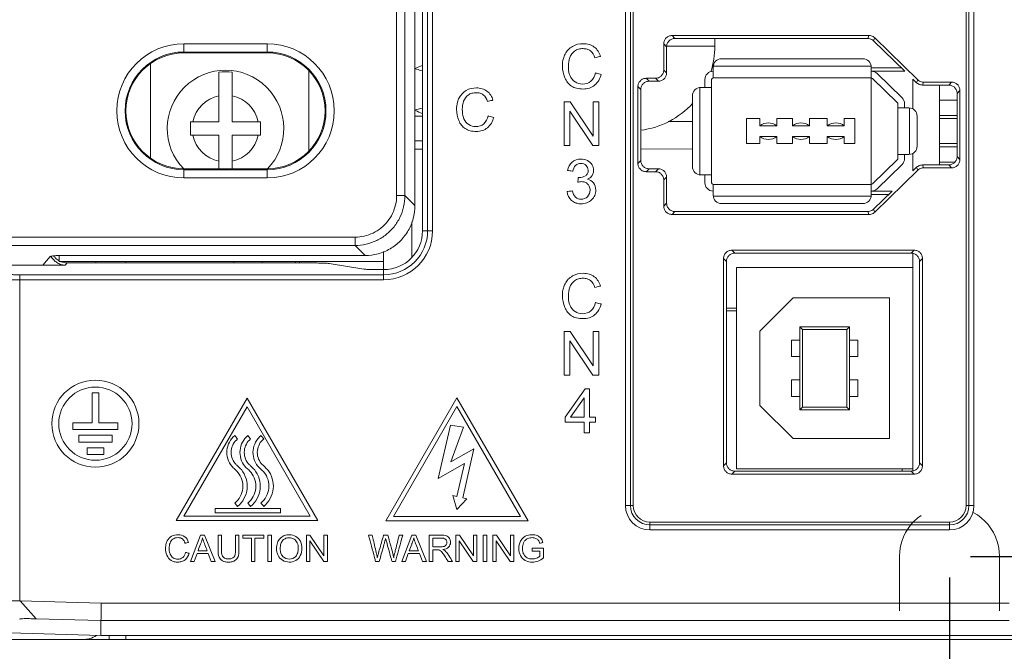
# Model space of a CAD drawing. Header units: millimetres. Extents: x -641 to 119, y -160 to 916.
# Tile 17 of 63: x -436 to -377, y 331 to 369. Entities that reach past the tile are written whole.
import ezdxf

# ---------------------------------------------------------------- set-up
doc = ezdxf.new("R2010")
doc.units = ezdxf.units.MM
doc.header["$LTSCALE"] = 32.67
doc.linetypes.add('HIDDEN', pattern=[0.2, 0.1, -0.1])
doc.layers.get('0').update_dxf_attribs({"linetype": 'CONTINUOUS'})
doc.layers.add('02___PRT_ALL_AXES', color=7, linetype='CONTINUOUS')

msp = doc.modelspace()

# ---------------------------------------------------------------- linework, layer by layer
at = {"color": 7, "linetype": 'Continuous', "lineweight": 0}
for p, q in [((-399.602, 339.935), (-399.602, 569.135)), ((-399.303, 339.935), (-399.303, 569.135)), ((-399.132, 569.135), (-399.132, 339.935)), ((-379.132, 339.935), (-379.132, 569.135)), ((-378.961, 569.135), (-378.961, 339.935)), ((-378.661, 569.135), (-378.661, 339.935)), ((-411.799, 356.436), (-411.799, 516.056)), ((-411.493, 516.056), (-411.493, 356.436)), ((-411.193, 516.056), (-411.193, 356.436)), ((-412.251, 514.701), (-412.251, 357.95)), ((-413.354, 358.555), (-413.354, 514.097)), ((-412.855, 358.555), (-412.855, 514.097)), ((-384.971, 368.171), (-396.806, 368.171)), ((-396.806, 368.171), (-396.631, 367.996)), ((-385.042, 367.996), (-396.631, 367.996)), ((-394.232, 367.536), (-394.232, 367.996)), ((-384.971, 368.171), (-385.042, 367.996)), ((-384.624, 368.03), (-384.695, 367.855)), ((-382.034, 365.512), (-384.624, 368.03)), ((-426.132, 367.681), (-421.132, 367.681)), ((-426.132, 367.681), (-426.132, 367.128)), ((-421.132, 367.128), (-421.132, 367.681)), ((-397.304, 367.673), (-397.129, 367.498)), ((-397.304, 367.673), (-397.304, 366.099)), ((-397.129, 367.498), (-397.129, 365.924)), ((-397.121, 367.536), (-394.232, 367.536)), ((-382.814, 366.026), (-384.695, 367.855)), ((-426.132, 367.181), (-421.132, 367.181)), ((-426.132, 367.128), (-421.132, 367.128)), ((-428.132, 366.474), (-428.132, 360.817)), ((-394.329, 365.626), (-394.329, 366.276)), ((-394.326, 366.326), (-384.834, 366.326)), ((-393.829, 366.776), (-385.332, 366.776)), ((-384.832, 358.576), (-384.832, 366.276)), ((-383.019, 366.226), (-384.832, 366.226)), ((-424.032, 362.986), (-424.032, 365.976)), ((-423.232, 362.986), (-423.232, 365.976)), ((-418.632, 361.25), (-418.632, 366.041)), ((-412.232, 366.186), (-412.232, 366.177)), ((-397.129, 365.924), (-397.304, 366.099)), ((-384.832, 365.626), (-394.329, 365.626)), ((-384.832, 366.026), (-382.814, 366.026)), ((-382.98, 364.423), (-384.483, 365.884)), ((-398.854, 365.103), (-398.679, 364.928)), ((-398.854, 365.103), (-398.854, 360.489)), ((-397.802, 365.601), (-398.356, 365.601)), ((-398.356, 365.601), (-398.181, 365.426)), ((-397.627, 365.426), (-398.181, 365.426)), ((-397.627, 365.426), (-397.802, 365.601)), ((-395.129, 365.053), (-395.129, 359.798)), ((-394.429, 365.056), (-395.079, 365.056)), ((-394.829, 365.526), (-394.829, 365.056)), ((-394.429, 365.526), (-394.429, 359.326)), ((-383.259, 364.136), (-384.762, 365.597)), ((-382.105, 365.337), (-382.332, 365.557)), ((-382.332, 365.557), (-382.332, 363.758)), ((-382.105, 365.337), (-382.034, 365.512)), ((-381.758, 365.196), (-381.687, 365.371)), ((-380.177, 365.196), (-381.758, 365.196)), ((-380.002, 365.371), (-381.687, 365.371)), ((-380.732, 365.196), (-380.732, 360.396)), ((-380.002, 365.371), (-380.177, 365.196)), ((-398.679, 364.928), (-398.679, 360.664)), ((-395.579, 364.556), (-395.579, 360.296)), ((-379.504, 364.873), (-379.679, 364.698)), ((-379.679, 360.894), (-379.679, 364.698)), ((-379.504, 360.719), (-379.504, 364.873)), ((-403.291, 364.189), (-402.931, 364.189)), ((-403.291, 361.554), (-403.291, 364.189)), ((-402.931, 364.189), (-401.549, 362.119)), ((-401.549, 364.189), (-401.212, 364.189)), ((-401.549, 362.119), (-401.549, 364.189)), ((-401.212, 364.189), (-401.212, 361.554)), ((-383.229, 360.787), (-383.229, 364.064)), ((-382.829, 363.826), (-382.829, 364.064)), ((-411.799, 363.336), (-412.251, 363.336)), ((-412.232, 363.695), (-412.232, 363.686)), ((-401.572, 361.554), (-402.954, 363.623)), ((-402.954, 363.623), (-402.954, 361.554)), ((-383.229, 363.826), (-382.579, 363.826)), ((-382.529, 361.028), (-382.529, 363.823)), ((-382.079, 361.526), (-382.079, 363.326)), ((-425.732, 362.986), (-424.032, 362.986)), ((-425.732, 362.186), (-425.732, 362.986)), ((-423.232, 362.986), (-421.532, 362.986)), ((-421.532, 362.986), (-421.532, 362.186)), ((-397.044, 363.003), (-395.579, 363.005)), ((-391.525, 363.176), (-392.329, 363.176)), ((-392.329, 363.176), (-392.329, 361.676)), ((-391.525, 363.176), (-391.525, 362.743)), ((-391.525, 362.743), (-390.501, 362.743)), ((-389.57, 363.176), (-390.501, 363.176)), ((-390.501, 363.176), (-390.501, 362.743)), ((-389.57, 363.176), (-389.57, 362.743)), ((-389.57, 362.743), (-388.546, 362.743)), ((-387.476, 363.176), (-388.546, 363.176)), ((-388.546, 363.176), (-388.546, 362.743)), ((-387.476, 363.176), (-387.476, 362.743)), ((-387.476, 362.743), (-386.452, 362.743)), ((-385.829, 363.176), (-386.452, 363.176)), ((-386.452, 363.176), (-386.452, 362.743)), ((-385.829, 361.676), (-385.829, 363.176)), ((-379.679, 363.176), (-380.732, 363.176)), ((-424.032, 362.186), (-425.732, 362.186)), ((-424.032, 360.163), (-424.032, 362.186)), ((-421.532, 362.186), (-423.232, 362.186)), ((-423.232, 360.163), (-423.232, 362.186)), ((-390.501, 362.108), (-391.525, 362.108)), ((-391.525, 361.676), (-391.525, 362.108)), ((-390.501, 361.676), (-390.501, 362.108)), ((-388.546, 362.108), (-389.57, 362.108)), ((-389.57, 361.676), (-389.57, 362.108)), ((-388.546, 361.676), (-388.546, 362.108)), ((-386.452, 362.108), (-387.476, 362.108)), ((-387.476, 361.676), (-387.476, 362.108)), ((-386.452, 361.676), (-386.452, 362.108)), ((-411.799, 361.836), (-412.251, 361.836)), ((-402.954, 361.554), (-403.291, 361.554)), ((-401.212, 361.554), (-401.572, 361.554)), ((-392.329, 361.676), (-391.525, 361.676)), ((-390.501, 361.676), (-389.57, 361.676)), ((-388.546, 361.676), (-387.476, 361.676)), ((-386.452, 361.676), (-385.829, 361.676)), ((-379.679, 361.676), (-380.732, 361.676)), ((-411.799, 361.341), (-412.251, 361.341)), ((-395.579, 361.356), (-398.679, 361.353)), ((-383.229, 361.026), (-382.579, 361.026)), ((-382.829, 360.787), (-382.829, 361.026)), ((-382.332, 361.093), (-382.332, 360.034)), ((-379.504, 360.719), (-379.679, 360.894)), ((-398.854, 360.489), (-398.679, 360.664)), ((-384.762, 359.254), (-383.259, 360.715)), ((-384.483, 358.967), (-382.98, 360.428)), ((-381.758, 360.396), (-380.177, 360.396)), ((-381.758, 360.396), (-381.687, 360.221)), ((-380.002, 360.221), (-380.177, 360.396)), ((-421.132, 360.163), (-426.132, 360.163)), ((-426.132, 359.611), (-426.132, 360.163)), ((-421.132, 360.111), (-426.132, 360.111)), ((-421.132, 359.611), (-421.132, 360.163)), ((-398.356, 359.991), (-398.181, 360.166)), ((-398.356, 359.991), (-397.802, 359.991)), ((-398.181, 360.166), (-397.627, 360.166)), ((-397.627, 360.166), (-397.802, 359.991)), ((-394.429, 359.796), (-395.079, 359.796)), ((-394.829, 359.796), (-394.829, 359.326)), ((-384.624, 357.562), (-382.034, 360.08)), ((-382.332, 360.034), (-382.105, 360.255)), ((-382.105, 360.255), (-382.034, 360.08)), ((-381.687, 360.221), (-380.002, 360.221)), ((-421.132, 359.611), (-426.132, 359.611)), ((-397.129, 359.668), (-397.304, 359.493)), ((-397.304, 359.493), (-397.304, 357.919)), ((-397.129, 359.668), (-397.129, 358.094)), ((-384.832, 359.226), (-394.329, 359.226)), ((-394.329, 358.576), (-394.329, 359.226)), ((-413.354, 358.555), (-412.855, 358.555)), ((-412.251, 357.95), (-412.855, 358.555)), ((-394.326, 358.526), (-384.834, 358.526)), ((-384.832, 358.826), (-383.575, 358.826)), ((-383.781, 358.626), (-384.832, 358.626)), ((-384.695, 357.737), (-383.575, 358.826)), ((-397.304, 357.919), (-397.129, 358.094)), ((-393.829, 358.076), (-385.332, 358.076)), ((-396.806, 357.421), (-396.631, 357.596)), ((-396.806, 357.421), (-384.971, 357.421)), ((-396.631, 357.596), (-385.042, 357.596)), ((-384.971, 357.421), (-385.042, 357.596)), ((-384.624, 357.562), (-384.695, 357.737)), ((-412.432, 354.878), (-412.432, 356.983)), ((-411.193, 356.436), (-411.799, 356.436)), ((-457.089, 356.058), (-415.851, 356.058)), ((-415.851, 356.058), (-415.851, 355.559)), ((-456.59, 355.559), (-415.851, 355.559)), ((-415.247, 354.955), (-415.851, 355.559)), ((-414.132, 353.497), (-414.132, 355.197)), ((-382.255, 355.271), (-393.209, 355.271)), ((-393.209, 355.271), (-393.034, 355.096)), ((-382.43, 355.096), (-393.034, 355.096)), ((-382.255, 355.271), (-382.43, 355.096)), ((-382.332, 355.096), (-382.332, 341.996)), ((-434.604, 354.375), (-434.164, 354.904)), ((-434.104, 354.874), (-434.164, 354.874)), ((-433.632, 354.948), (-433.632, 354.586)), ((-433.632, 354.586), (-414.132, 354.586)), ((-433.271, 354.375), (-433.141, 354.505)), ((-415.247, 354.955), (-433.165, 354.955)), ((-433.141, 354.505), (-418.364, 354.505)), ((-431.432, 354.505), (-431.432, 354.586)), ((-429.632, 354.586), (-429.632, 354.505)), ((-423.132, 354.505), (-423.132, 354.586)), ((-421.432, 354.505), (-421.432, 354.586)), ((-419.432, 354.505), (-419.432, 354.586)), ((-419.182, 354.505), (-419.182, 354.586)), ((-417.398, 354.472), (-415.33, 354.136)), ((-393.707, 354.773), (-393.532, 354.598)), ((-393.707, 354.773), (-393.707, 342.319)), ((-393.532, 354.598), (-393.532, 342.494)), ((-381.757, 354.773), (-381.932, 354.598)), ((-381.932, 342.494), (-381.932, 354.598)), ((-381.757, 342.319), (-381.757, 354.773)), ((-434.604, 354.375), (-442.49, 354.375)), ((-414.132, 353.797), (-435.986, 353.797)), ((-435.986, 353.497), (-435.986, 353.797)), ((-433.271, 354.375), (-434.604, 354.375)), ((-414.132, 354.103), (-414.365, 354.103)), ((-392.932, 354.226), (-382.332, 354.226)), ((-392.932, 354.226), (-392.932, 342.126)), ((-435.986, 334.197), (-435.985, 353.497)), ((-414.132, 353.497), (-435.985, 353.497)), ((-391.522, 350.401), (-389.522, 352.401)), ((-383.742, 352.401), (-389.522, 352.401)), ((-383.742, 343.951), (-383.742, 352.401)), ((-393.532, 351.796), (-392.932, 351.796)), ((-392.932, 351.626), (-393.532, 351.626)), ((-403.291, 350.39), (-402.931, 350.39)), ((-403.291, 347.756), (-403.291, 350.39)), ((-402.931, 350.39), (-401.549, 348.321)), ((-401.549, 350.39), (-401.212, 350.39)), ((-401.549, 348.321), (-401.549, 350.39)), ((-401.212, 350.39), (-401.212, 347.756)), ((-391.522, 350.401), (-391.522, 345.951)), ((-386.132, 350.676), (-389.132, 350.676)), ((-389.132, 350.676), (-388.957, 350.501)), ((-389.132, 345.676), (-389.132, 350.676)), ((-386.306, 350.501), (-388.957, 350.501)), ((-388.957, 350.501), (-388.957, 345.85)), ((-386.132, 350.676), (-386.306, 350.501)), ((-386.306, 345.85), (-386.306, 350.501)), ((-386.132, 345.676), (-386.132, 350.676)), ((-401.572, 347.756), (-402.954, 349.824)), ((-402.954, 349.824), (-402.954, 347.756)), ((-389.132, 349.876), (-389.632, 349.876)), ((-389.632, 349.876), (-389.632, 348.876)), ((-385.632, 349.876), (-386.132, 349.876)), ((-385.632, 348.876), (-385.632, 349.876)), ((-389.632, 348.876), (-389.132, 348.876)), ((-386.132, 348.876), (-385.632, 348.876)), ((-402.954, 347.756), (-403.291, 347.756)), ((-401.212, 347.756), (-401.572, 347.756)), ((-389.132, 347.476), (-389.632, 347.476)), ((-389.632, 347.476), (-389.632, 346.476)), ((-385.632, 347.476), (-386.132, 347.476)), ((-385.632, 346.476), (-385.632, 347.476)), ((-403.222, 345.233), (-402.02, 346.936)), ((-402.02, 346.936), (-401.756, 346.936)), ((-401.756, 346.936), (-401.756, 345.233)), ((-422.342, 346.387), (-426.591, 339.025)), ((-418.092, 339.025), (-422.342, 346.387)), ((-409.73, 346.411), (-414.005, 339.006)), ((-405.455, 339.006), (-409.73, 346.411)), ((-402.081, 346.409), (-402.904, 345.233)), ((-402.081, 345.233), (-402.081, 346.409)), ((-389.632, 346.476), (-389.132, 346.476)), ((-386.132, 346.476), (-385.632, 346.476)), ((-426.139, 339.286), (-422.342, 345.863)), ((-422.342, 345.863), (-418.544, 339.286)), ((-413.55, 339.27), (-409.73, 345.885)), ((-409.73, 345.885), (-405.91, 339.27)), ((-389.522, 343.951), (-391.522, 345.951)), ((-389.132, 345.676), (-388.957, 345.85)), ((-389.132, 345.676), (-386.132, 345.676)), ((-388.957, 345.85), (-386.306, 345.85)), ((-386.132, 345.676), (-386.306, 345.85)), ((-403.222, 344.935), (-403.222, 345.233)), ((-402.081, 344.935), (-403.222, 344.935)), ((-402.904, 345.233), (-402.081, 345.233)), ((-402.081, 344.307), (-402.081, 344.935)), ((-401.756, 345.233), (-401.397, 345.233)), ((-401.397, 344.935), (-401.756, 344.935)), ((-401.756, 344.935), (-401.756, 344.307)), ((-401.397, 345.233), (-401.397, 344.935)), ((-410.853, 341.562), (-410.121, 344.753)), ((-410.121, 344.753), (-409.34, 344.634)), ((-409.34, 344.634), (-410.087, 342.55)), ((-401.756, 344.307), (-402.081, 344.307)), ((-389.522, 343.951), (-383.742, 343.951)), ((-410.087, 342.55), (-408.709, 343.335)), ((-408.709, 343.335), (-409.384, 340.391)), ((-409.272, 342.464), (-410.853, 341.562)), ((-409.728, 340.47), (-409.272, 342.464)), ((-393.707, 342.319), (-393.532, 342.494)), ((-393.209, 341.821), (-393.034, 341.996)), ((-393.034, 341.996), (-382.43, 341.996)), ((-392.932, 342.126), (-382.332, 342.126)), ((-382.978, 341.996), (-382.978, 342.126)), ((-382.255, 341.821), (-382.43, 341.996)), ((-381.757, 342.319), (-381.932, 342.494)), ((-393.209, 341.821), (-382.255, 341.821)), ((-409.985, 340.529), (-409.728, 340.47)), ((-409.726, 339.688), (-409.985, 340.529)), ((-409.128, 340.332), (-409.726, 339.688)), ((-409.384, 340.391), (-409.128, 340.332)), ((-424.25, 339.752), (-420.327, 339.752)), ((-424.25, 339.49), (-424.25, 339.752)), ((-420.327, 339.752), (-420.327, 339.49)), ((-399.602, 339.935), (-399.132, 339.935)), ((-378.661, 339.935), (-379.132, 339.935)), ((-426.591, 339.025), (-418.092, 339.025)), ((-418.544, 339.286), (-426.139, 339.286)), ((-420.327, 339.49), (-424.25, 339.49)), ((-414.005, 339.006), (-405.455, 339.006)), ((-405.91, 339.27), (-413.55, 339.27)), ((-398.132, 338.935), (-380.132, 338.935)), ((-398.132, 338.465), (-398.132, 338.935)), ((-380.132, 338.764), (-398.132, 338.764)), ((-380.132, 338.465), (-398.132, 338.465)), ((-380.132, 338.465), (-380.132, 338.935)), ((-425.74, 336.558), (-425.13, 338.151)), ((-425.13, 338.151), (-424.901, 338.151)), ((-424.901, 338.151), (-424.25, 336.558)), ((-422.598, 338.151), (-421.341, 338.151)), ((-422.598, 337.964), (-422.598, 338.151)), ((-422.074, 337.964), (-422.598, 337.964)), ((-422.074, 336.558), (-422.074, 337.964)), ((-421.341, 337.964), (-421.865, 337.964)), ((-421.865, 337.964), (-421.865, 336.558)), ((-421.341, 338.151), (-421.341, 337.964)), ((-421.085, 338.151), (-420.876, 338.151)), ((-421.085, 336.558), (-421.085, 338.151)), ((-420.876, 338.151), (-420.876, 336.558)), ((-418.776, 338.151), (-418.56, 338.151)), ((-418.776, 336.558), (-418.776, 338.151)), ((-418.56, 338.151), (-417.717, 336.899)), ((-417.717, 338.151), (-417.516, 338.151)), ((-417.717, 336.899), (-417.717, 338.151)), ((-417.516, 338.151), (-417.516, 336.558)), ((-413.047, 336.558), (-412.437, 338.151)), ((-412.437, 338.151), (-412.208, 338.151)), ((-412.208, 338.151), (-411.558, 336.558)), ((-409.79, 338.151), (-409.574, 338.151)), ((-409.79, 336.558), (-409.79, 338.151)), ((-409.574, 338.151), (-408.731, 336.899)), ((-408.731, 338.151), (-408.53, 338.151)), ((-408.731, 336.899), (-408.731, 338.151)), ((-408.53, 338.151), (-408.53, 336.558)), ((-408.145, 338.151), (-407.935, 338.151)), ((-408.145, 336.558), (-408.145, 338.151)), ((-407.935, 338.151), (-407.935, 336.558)), ((-407.566, 338.151), (-407.35, 338.151)), ((-407.566, 336.558), (-407.566, 338.151)), ((-407.35, 338.151), (-406.507, 336.899)), ((-406.507, 338.151), (-406.306, 338.151)), ((-406.507, 336.899), (-406.507, 338.151)), ((-406.306, 338.151), (-406.306, 336.558)), ((-417.732, 336.558), (-418.574, 337.811)), ((-418.574, 337.811), (-418.574, 336.558)), ((-408.745, 336.558), (-409.588, 337.811)), ((-409.588, 337.811), (-409.588, 336.558)), ((-406.521, 336.558), (-407.364, 337.811)), ((-407.364, 337.811), (-407.364, 336.558)), ((-425.345, 337.041), (-425.518, 336.558)), ((-424.673, 337.041), (-425.345, 337.041)), ((-424.49, 336.558), (-424.673, 337.041)), ((-412.652, 337.041), (-412.826, 336.558)), ((-411.98, 337.041), (-412.652, 337.041)), ((-411.798, 336.558), (-411.98, 337.041)), ((-425.518, 336.558), (-425.74, 336.558)), ((-424.25, 336.558), (-424.49, 336.558)), ((-421.865, 336.558), (-422.074, 336.558)), ((-420.876, 336.558), (-421.085, 336.558)), ((-418.574, 336.558), (-418.776, 336.558)), ((-417.516, 336.558), (-417.732, 336.558)), ((-412.826, 336.558), (-413.047, 336.558)), ((-411.558, 336.558), (-411.798, 336.558)), ((-409.588, 336.558), (-409.79, 336.558)), ((-408.53, 336.558), (-408.745, 336.558)), ((-407.935, 336.558), (-408.145, 336.558)), ((-407.364, 336.558), (-407.566, 336.558)), ((-406.306, 336.558), (-406.521, 336.558)), ((-435.986, 334.197), (-431.104, 334.056)), ((-435.965, 334.197), (-435.009, 333.125)), ((-431.131, 332.131), (-431.104, 334.056)), ((-431.104, 334.056), (-376.546, 334.056)), ((-435.009, 333.125), (-431.119, 333.013)), ((-431.131, 332.131), (-463.931, 333.078)), ((-431.119, 333.013), (-376.546, 333.013)), ((-375.664, 332.131), (-431.131, 332.131)), ((-430.632, 332.131), (-430.632, 331.876)), ((-429.632, 332.131), (-429.632, 331.876)), ((-506.132, 331.876), (-375.132, 331.876))]:
    msp.add_line(p, q, dxfattribs=at)
at = {"linetype": 'HIDDEN', "lineweight": 0}
for p, q in [((-383.132, 336.876), (-383.132, 331.876)), ((-377.132, 336.876), (-377.132, 331.876))]:
    msp.add_line(p, q, dxfattribs=at)
at = {"color": 7, "linetype": 'Continuous'}
for p, q in [((-378.869, 336.876), (-356.146, 336.876)), ((-380.132, 335.613), (-380.132, 299.1))]:
    msp.add_line(p, q, dxfattribs=at)
at = {"color": 7, "linetype": 'Continuous', "lineweight": 0}
for radius in [2.616, 2.201]:
    msp.add_circle((-431.453, 344.85), radius, dxfattribs=at)
for centre, radius, start, end in [((-426.132, 363.646), 4.035, 90, 270), ((-421.132, 363.646), 4.035, 270, 90), ((-399.332, 367.536), 5.1, 342.30965, 0), ((-426.132, 363.646), 3.535, 90, 270), ((-426.132, 363.646), 3.483, 90, 270), ((-421.132, 363.646), 3.535, 270, 90), ((-421.132, 363.646), 3.483, 270, 90), ((-393.829, 366.276), 0.5, 90, 180), ((-385.332, 366.276), 0.5, 0, 90), ((-423.632, 362.586), 3.5, 315.9329, 224.06713), ((-423.632, 362.586), 3.414, 83.27193, 96.72807), ((-394.329, 365.526), 0.5, 90, 180), ((-394.329, 365.526), 0.1, 90, 180), ((-384.832, 365.526), 0.5, 45.80693, 90), ((-384.832, 365.526), 0.1, 45.80693, 90), ((-395.079, 364.556), 0.5, 90, 180), ((-399.332, 367.536), 5.1, 330.75918, 331.14957), ((-423.632, 362.586), 2, 101.53696, 168.46304), ((-423.632, 362.586), 2, 11.53696, 78.46304), ((-399.332, 367.536), 5.1, 277.38339, 317.60296), ((-383.329, 364.064), 0.1, 0, 45.80693), ((-383.329, 364.064), 0.5, 0, 45.80693), ((-382.579, 363.326), 0.5, 0, 90), ((-391.013, 362.108), 0.815, 51.11083, 128.88917), ((-389.058, 362.108), 0.815, 51.11083, 128.88917), ((-386.964, 362.108), 0.815, 51.11083, 128.88917), ((-423.632, 362.586), 2, 191.53696, 258.46304), ((-423.632, 362.586), 2, 281.53696, 348.46304), ((-391.013, 362.743), 0.815, 231.11083, 308.88917), ((-389.058, 362.743), 0.815, 231.11083, 308.88917), ((-386.964, 362.743), 0.815, 231.11083, 308.88917), ((-382.579, 361.526), 0.5, 270, 0), ((-383.329, 360.787), 0.1, 314.19307, 0), ((-383.329, 360.787), 0.5, 314.19307, 0), ((-395.079, 360.296), 0.5, 180, 270), ((-394.329, 359.326), 0.5, 180, 270), ((-394.329, 359.326), 0.1, 180, 270), ((-384.832, 359.326), 0.1, 270, 314.19307), ((-393.829, 358.576), 0.5, 180, 270), ((-385.332, 358.576), 0.5, 270, 0), ((-384.832, 359.326), 0.5, 270, 314.19307), ((-414.132, 356.436), 2.938, 270, 0), ((-414.132, 356.436), 2.639, 270, 0), ((-414.132, 356.436), 2.333, 270, 0), ((-398.132, 339.935), 1.471, 180, 270), ((-398.132, 339.935), 1.171, 180, 270), ((-398.132, 339.935), 1, 180, 270), ((-380.132, 339.935), 1.471, 270, 0), ((-380.132, 339.935), 1.171, 270, 0), ((-380.132, 339.935), 1, 270, 0), ((-432.232, 333.476), 1.6, 270, 301.62928)]:
    msp.add_arc(centre, radius, start, end, dxfattribs=at)
for points, start_tangent, end_tangent in [([(-397.304, 367.673), (-397.266, 367.864), (-397.158, 368.025), (-396.997, 368.133), (-396.806, 368.171)], (0, 1), (1, 0)), ([(-396.631, 367.996), (-396.822, 367.958), (-396.983, 367.85), (-397.091, 367.689), (-397.129, 367.498)], (-1, 0), (0, -1)), ([(-384.695, 367.855), (-384.797, 367.931), (-384.916, 367.979), (-385.042, 367.996)], (-0.716995, 0.697078), (-1, 0)), ([(-384.971, 368.171), (-384.845, 368.154), (-384.726, 368.106), (-384.624, 368.03)], (1, 0), (0.716995, -0.697078)), ([(-403.335, 366.793, 97.7), (-403.232, 367.057, 97.7), (-402.784, 367.522, 97.7), (-402.144, 367.681, 97.7), (-401.78, 367.631, 97.7), (-401.478, 367.48, 97.7), (-401.102, 366.915, 97.7)], (0.259264, 0.965806), (0.279033, -0.960282)), ([(-401.444, 366.834, 97.7), (-401.711, 367.252, 97.7), (-401.909, 367.351, 97.7), (-402.151, 367.384, 97.7), (-402.431, 367.347, 97.7), (-402.661, 367.238, 97.7), (-402.948, 366.847, 97.7), (-403.031, 366.341, 97.7), (-402.964, 365.834, 97.7)], (-0.3049, 0.952384), (0.321095, -0.947047)), ([(-401.102, 366.915, 97.7), (-401.156, 366.902, 97.7), (-401.444, 366.834, 97.7)], (-0.973179, -0.230051), (-0.973179, -0.230051)), ([(-411.8, 366.375), (-412.232, 366.186)], (-0.953176, -0.302416), (-0.872269, -0.489026)), ([(-401.058, 365.838, 97.7), (-401.453, 365.184, 97.7), (-401.77, 365.015, 97.7), (-402.15, 364.958, 97.7), (-402.537, 365.002, 97.7), (-402.844, 365.132, 97.7), (-403.079, 365.344, 97.7), (-403.25, 365.633, 97.7), (-403.39, 366.339, 97.7), (-403.335, 366.793, 97.7)], (-0.248431, -0.968649), (0.259264, 0.965806)), ([(-412.155, 366.15), (-412.232, 366.177)], (-0.947359, 0.320173), (-0.939173, 0.343443)), ([(-411.8, 366.052), (-412.155, 366.15)], (-0.978859, 0.204537), (-0.947359, 0.320173)), ([(-402.964, 365.834, 97.7), (-402.933, 365.755, 97.7), (-402.628, 365.38, 97.7), (-402.179, 365.256, 97.7), (-401.681, 365.425, 97.7), (-401.405, 365.926, 97.7)], (0.321095, -0.947047), (0.21098, 0.97749)), ([(-401.405, 365.926, 97.7), (-401.351, 365.913, 97.7), (-401.058, 365.838, 97.7)], (0.969231, -0.246154), (0.969231, -0.246154)), ([(-397.802, 365.601), (-397.611, 365.639), (-397.45, 365.746), (-397.342, 365.908), (-397.304, 366.099)], (1, 0), (0, 1)), ([(-397.129, 365.924), (-397.167, 365.733), (-397.275, 365.571), (-397.436, 365.464), (-397.627, 365.426)], (0, -1), (-1, 0)), ([(-398.854, 365.103), (-398.816, 365.294), (-398.708, 365.455), (-398.547, 365.563), (-398.356, 365.601)], (0, 1), (1, 0)), ([(-398.181, 365.426), (-398.372, 365.388), (-398.533, 365.28), (-398.641, 365.119), (-398.679, 364.928)], (-1, 0), (0, -1)), ([(-381.758, 365.196), (-381.884, 365.212), (-382.003, 365.26), (-382.105, 365.337)], (-1, 0), (-0.716995, 0.697078)), ([(-382.034, 365.512), (-381.932, 365.435), (-381.813, 365.387), (-381.687, 365.371)], (0.716995, -0.697078), (1, 0)), ([(-379.679, 364.698), (-379.717, 364.889), (-379.825, 365.05), (-379.986, 365.158), (-380.177, 365.196)], (0, 1), (-1, 0)), ([(-380.002, 365.371), (-379.811, 365.333), (-379.65, 365.225), (-379.542, 365.064), (-379.504, 364.873)], (1, 0), (0, -1)), ([(-409.7, 364.171, 97.7), (-409.601, 364.424, 97.7), (-409.172, 364.871, 97.7), (-408.56, 365.023, 97.7), (-408.212, 364.975, 97.7), (-407.923, 364.83, 97.7), (-407.563, 364.287, 97.7)], (0.258506, 0.96601), (0.277903, -0.960609)), ([(-407.894, 364.209, 97.7), (-408.148, 364.611, 97.7), (-408.336, 364.705, 97.7), (-408.567, 364.737, 97.7), (-408.833, 364.702, 97.7), (-409.052, 364.597, 97.7), (-409.326, 364.222, 97.7), (-409.405, 363.737, 97.7), (-409.34, 363.252, 97.7)], (-0.303609, 0.952797), (0.319293, -0.947656)), ([(-407.519, 363.255, 97.7), (-407.898, 362.627, 97.7), (-408.201, 362.465, 97.7), (-408.565, 362.41, 97.7), (-408.935, 362.452, 97.7), (-409.229, 362.577, 97.7), (-409.454, 362.78, 97.7), (-409.618, 363.058, 97.7), (-409.752, 363.736, 97.7), (-409.7, 364.171, 97.7)], (-0.24782, -0.968806), (0.258506, 0.96601)), ([(-407.563, 364.287, 97.7), (-407.615, 364.275, 97.7), (-407.894, 364.209, 97.7)], (-0.973616, -0.228191), (-0.973616, -0.228191)), ([(-412.232, 363.695), (-412.152, 363.721)], (0.944811, 0.327616), (0.952613, 0.304185)), ([(-412.232, 363.686), (-411.8, 363.488)], (0.862404, -0.50622), (0.950394, -0.311048)), ([(-412.152, 363.721), (-411.8, 363.812)], (0.952613, 0.304185), (0.981001, 0.194003)), ([(-409.34, 363.252, 97.7), (-409.311, 363.175, 97.7), (-409.02, 362.816, 97.7), (-408.592, 362.697, 97.7), (-408.118, 362.859, 97.7), (-407.856, 363.34, 97.7)], (0.319293, -0.947656), (0.210882, 0.977511)), ([(-407.856, 363.34, 97.7), (-407.803, 363.326, 97.7), (-407.519, 363.255, 97.7)], (0.969908, -0.243471), (0.969908, -0.243471)), ([(-380.177, 360.396), (-379.986, 360.434), (-379.825, 360.541), (-379.717, 360.703), (-379.679, 360.894)], (1, 0), (0, 1)), ([(-403.084, 360.067, 97.7), (-402.813, 360.572, 97.7), (-402.288, 360.751, 97.7), (-401.889, 360.658, 97.7), (-401.61, 360.406, 97.7), (-401.513, 360.067, 97.7), (-401.524, 359.958, 97.7)], (0.179572, 0.983745), (-0.188654, -0.982044)), ([(-402.279, 360.486, 97.7), (-402.596, 360.368, 97.7), (-402.759, 360.012, 97.7)], (-0.999992, -0.003997), (-0.150923, -0.988546)), ([(-402.384, 359.634, 97.7), (-402.01, 359.742, 97.7), (-401.885, 359.879, 97.7), (-401.844, 360.074, 97.7), (-401.965, 360.369, 97.7), (-402.279, 360.486, 97.7)], (1, 0), (-0.999992, -0.003997)), ([(-398.356, 359.991), (-398.547, 360.029), (-398.708, 360.136), (-398.816, 360.298), (-398.854, 360.489)], (-1, 0), (0, 1)), ([(-398.679, 360.664), (-398.641, 360.473), (-398.533, 360.311), (-398.372, 360.204), (-398.181, 360.166)], (0, -1), (1, 0)), ([(-382.105, 360.255), (-382.003, 360.331), (-381.884, 360.379), (-381.758, 360.396)], (0.716995, 0.697078), (1, 0)), ([(-379.504, 360.719), (-379.542, 360.528), (-379.65, 360.366), (-379.811, 360.259), (-380.002, 360.221)], (0, -1), (-1, 0)), ([(-402.759, 360.012, 97.7), (-402.81, 360.021, 97.7), (-403.084, 360.067, 97.7)], (-0.985939, 0.167108), (-0.985939, 0.167108)), ([(-401.524, 359.958, 97.7), (-401.605, 359.757, 97.7), (-401.876, 359.534, 97.7)], (-0.188654, -0.982044), (-0.909065, -0.416655)), ([(-397.304, 359.493), (-397.342, 359.684), (-397.45, 359.845), (-397.611, 359.953), (-397.802, 359.991)], (0, 1), (-1, 0)), ([(-397.627, 360.166), (-397.436, 360.128), (-397.275, 360.02), (-397.167, 359.859), (-397.129, 359.668)], (1, 0), (0, -1)), ([(-381.687, 360.221), (-381.813, 360.204), (-381.932, 360.156), (-382.034, 360.08)], (-1, 0), (-0.716995, -0.697078)), ([(-401.876, 359.534, 97.7), (-401.515, 359.311, 97.7), (-401.386, 358.886, 97.7), (-401.449, 358.567, 97.7), (-401.638, 358.301, 97.7), (-401.923, 358.121, 97.7), (-402.274, 358.061, 97.7), (-402.523, 358.091, 97.7)], (0.9743, -0.225253), (-0.968269, 0.24991)), ([(-402.472, 359.356, 97.7), (-402.436, 359.637, 97.7)], (0.126428, 0.991976), (0.126428, 0.991976)), ([(-401.74, 358.993, 97.7), (-401.874, 359.248, 97.7), (-402.039, 359.356, 97.7), (-402.244, 359.392, 97.7), (-402.472, 359.356, 97.7)], (-0.207933, 0.978143), (-0.967051, -0.254583)), ([(-402.436, 359.637, 97.7), (-402.384, 359.634, 97.7)], (0.993884, -0.110432), (1, 0)), ([(-415.851, 355.559), (-415.184, 355.634), (-414.55, 355.856), (-413.983, 356.213), (-413.509, 356.686), (-413.152, 357.254), (-412.93, 357.887), (-412.855, 358.555)], (1, 0.000541), (0.000438, 1)), ([(-415.851, 356.058), (-415.297, 356.12), (-414.768, 356.304), (-414.294, 356.602), (-413.898, 356.998), (-413.601, 357.472), (-413.416, 358), (-413.354, 358.555)], (1, 0.000171), (-0.00004, 1)), ([(-403.112, 358.794, 97.7), (-403.061, 358.801, 97.7), (-402.787, 358.838, 97.7)], (0.990932, 0.134364), (0.990932, 0.134364)), ([(-402.523, 358.091, 97.7), (-402.592, 358.112, 97.7), (-402.85, 358.265, 97.7), (-403.112, 358.794, 97.7)], (-0.968269, 0.24991), (-0.098171, 0.99517)), ([(-402.787, 358.838, 97.7), (-402.598, 358.45, 97.7), (-402.271, 358.331, 97.7), (-401.884, 358.489, 97.7), (-401.728, 358.88, 97.7), (-401.74, 358.993, 97.7)], (0.202792, -0.979222), (-0.207933, 0.978143)), ([(-412.251, 357.95), (-412.353, 357.174), (-412.652, 356.452), (-413.128, 355.832), (-413.748, 355.356), (-414.47, 355.057), (-415.247, 354.955)], (0, -1), (-1, 0)), ([(-397.129, 358.094), (-397.091, 357.903), (-396.983, 357.741), (-396.822, 357.634), (-396.631, 357.596)], (0, -1), (1, 0)), ([(-396.806, 357.421), (-396.997, 357.459), (-397.158, 357.566), (-397.266, 357.728), (-397.304, 357.919)], (-1, 0), (0, 1)), ([(-385.042, 357.596), (-384.916, 357.612), (-384.797, 357.66), (-384.695, 357.737)], (1, 0), (0.716995, 0.697078)), ([(-384.624, 357.562), (-384.726, 357.485), (-384.845, 357.437), (-384.971, 357.421)], (-0.716995, -0.697078), (-1, 0)), ([(-393.707, 354.773), (-393.669, 354.964), (-393.561, 355.125), (-393.4, 355.233), (-393.209, 355.271)], (0, 1), (1, 0)), ([(-393.034, 355.096), (-393.225, 355.058), (-393.386, 354.95), (-393.494, 354.789), (-393.532, 354.598)], (-1, 0), (0, -1)), ([(-382.33, 355.086), (-382.43, 355.096)], (-0.979842, 0.199772), (-1, 0)), ([(-381.932, 354.598), (-381.97, 354.789), (-382.078, 354.95), (-382.239, 355.058), (-382.33, 355.086)], (0, 1), (-0.979842, 0.199772)), ([(-382.255, 355.271), (-382.064, 355.233), (-381.903, 355.125), (-381.795, 354.964), (-381.757, 354.773)], (1, 0), (0, -1)), ([(-434.164, 354.904), (-434.075, 354.924), (-433.856, 354.94), (-433.632, 354.95)], (0.640079, 0.768309), (0.999922, 0.012508)), ([(-434.104, 354.874), (-434.129, 354.919)], (-0.520626, 0.853785), (-0.475717, 0.879598)), ([(-433.766, 354.529), (-433.958, 354.685), (-434.104, 354.874)], (-0.844607, 0.535387), (-0.520626, 0.853785)), ([(-433.954, 354.923), (-433.848, 354.797)], (0.581188, -0.81377), (0.707197, -0.707017)), ([(-433.848, 354.797), (-433.64, 354.638)], (0.707197, -0.707017), (0.86638, -0.499386)), ([(-433.271, 354.375), (-433.535, 354.421), (-433.766, 354.529)], (-0.999495, 0.031778), (-0.844607, 0.535387)), ([(-433.632, 354.95), (-433.537, 354.951), (-433.165, 354.955)], (0.999922, 0.012508), (1, 0)), ([(-433.524, 354.581), (-433.141, 354.505)], (0.924144, -0.382045), (1, 0)), ([(-417.398, 354.472), (-417.533, 354.485), (-417.756, 354.496), (-418.043, 354.503), (-418.364, 354.505)], (-0.986983, 0.160824), (-1, 0)), ([(-435.986, 353.797), (-436.074, 353.797), (-436.16, 353.798), (-436.246, 353.799), (-436.333, 353.801), (-436.418, 353.803), (-436.499, 353.807), (-436.571, 353.811), (-436.63, 353.815), (-436.686, 353.826)], (-1, 0), (-0.707518, 0.706695)), ([(-414.365, 354.103), (-414.686, 354.105), (-414.973, 354.112), (-415.196, 354.123), (-415.33, 354.136)], (-1, 0), (-0.986983, 0.160824)), ([(-403.335, 352.995, 97.7), (-403.232, 353.259, 97.7), (-402.784, 353.724, 97.7), (-402.144, 353.883, 97.7), (-401.78, 353.833, 97.7), (-401.478, 353.682, 97.7), (-401.102, 353.116, 97.7)], (0.259268, 0.965805), (0.279215, -0.960228)), ([(-435.985, 353.497), (-436.111, 353.497), (-436.234, 353.498), (-436.358, 353.499), (-436.481, 353.501), (-436.603, 353.504), (-436.718, 353.507), (-436.822, 353.511), (-436.906, 353.516), (-436.961, 353.521), (-436.985, 353.526)], (-1, 0.000008), (-0.81934, 0.573307)), ([(-401.444, 353.035, 97.7), (-401.711, 353.454, 97.7), (-401.909, 353.553, 97.7), (-402.151, 353.585, 97.7), (-402.431, 353.549, 97.7), (-402.661, 353.44, 97.7), (-402.948, 353.049, 97.7), (-403.031, 352.543, 97.7), (-402.964, 352.036, 97.7)], (-0.304403, 0.952543), (0.320983, -0.947085)), ([(-401.058, 352.04, 97.7), (-401.453, 351.385, 97.7), (-401.77, 351.216, 97.7), (-402.15, 351.16, 97.7), (-402.537, 351.203, 97.7), (-402.844, 351.333, 97.7), (-403.079, 351.546, 97.7), (-403.25, 351.836, 97.7), (-403.39, 352.541, 97.7), (-403.335, 352.995, 97.7)], (-0.248431, -0.968649), (0.259268, 0.965805)), ([(-401.102, 353.116, 97.7), (-401.156, 353.104, 97.7), (-401.444, 353.035, 97.7)], (-0.973069, -0.230515), (-0.973069, -0.230515)), ([(-402.964, 352.036, 97.7), (-402.933, 351.956, 97.7), (-402.628, 351.582, 97.7), (-402.179, 351.458, 97.7), (-401.681, 351.627, 97.7), (-401.405, 352.128, 97.7)], (0.320983, -0.947085), (0.211294, 0.977423)), ([(-401.405, 352.128, 97.7), (-401.351, 352.114, 97.7), (-401.058, 352.04, 97.7)], (0.969345, -0.245702), (0.969345, -0.245702)), ([(-431.654, 346.708, 97.7), (-431.654, 344.902, 97.7)], (0, -1), (0, -1)), ([(-431.252, 346.708, 97.7), (-431.654, 346.708, 97.7)], (-1, 0), (-1, 0)), ([(-431.252, 344.902, 97.7), (-431.252, 346.708, 97.7)], (0, 1), (0, 1)), ([(-432.808, 344.902, 97.7), (-432.808, 344.5, 97.7)], (0, -1), (0, -1)), ([(-431.654, 344.902, 97.7), (-432.808, 344.902, 97.7)], (-1, 0), (-1, 0)), ([(-432.808, 344.5, 97.7), (-430.097, 344.5, 97.7)], (1, 0), (1, 0)), ([(-430.097, 344.902, 97.7), (-431.252, 344.902, 97.7)], (-1, 0), (-1, 0)), ([(-430.097, 344.5, 97.7), (-430.097, 344.902, 97.7)], (0, 1), (0, 1)), ([(-432.456, 344.149, 97.7), (-432.456, 343.746, 97.7)], (0, -1), (0, -1)), ([(-430.449, 344.149, 97.7), (-432.456, 344.149, 97.7)], (-1, 0), (-1, 0)), ([(-432.456, 343.746, 97.7), (-430.449, 343.746, 97.7)], (1, 0), (1, 0)), ([(-430.449, 343.746, 97.7), (-430.449, 344.149, 97.7)], (0, 1), (0, 1)), ([(-423.261, 342.295, 97.7), (-423.548, 343.254, 97.7), (-423.072, 344.136, 97.7)], (-0.630951, 0.775822), (0.775166, 0.631758)), ([(-422.908, 343.933, 97.7), (-423.287, 343.228, 97.7), (-423.057, 342.461, 97.7), (-422.908, 342.311, 97.7), (-422.683, 342.086, 97.7), (-422.392, 341.535, 97.7), (-422.338, 340.936, 97.7), (-422.908, 339.879, 97.7)], (-0.775019, -0.631938), (-0.775019, -0.631938)), ([(-423.072, 344.136, 97.7), (-422.908, 343.933, 97.7)], (0.630146, -0.776477), (0.630146, -0.776477)), ([(-422.476, 342.295, 97.7), (-422.763, 343.254, 97.7), (-422.288, 344.136, 97.7)], (-0.630664, 0.776056), (0.774976, 0.631991)), ([(-422.123, 343.933, 97.7), (-422.502, 343.228, 97.7), (-422.272, 342.461, 97.7), (-422.123, 342.311, 97.7), (-421.899, 342.086, 97.7), (-421.608, 341.535, 97.7), (-421.553, 340.936, 97.7), (-422.123, 339.879, 97.7)], (-0.775019, -0.631938), (-0.77486, -0.632133)), ([(-422.288, 344.136, 97.7), (-422.123, 343.933, 97.7)], (0.63094, -0.775832), (0.63094, -0.775832)), ([(-421.503, 344.136, 97.7), (-421.978, 343.254, 97.7), (-421.932, 342.755, 97.7), (-421.69, 342.295, 97.7), (-421.503, 342.109, 97.7), (-421.317, 341.922, 97.7), (-421.029, 340.963, 97.7), (-421.503, 340.082, 97.7)], (-0.774976, -0.631991), (-0.774871, -0.632119)), ([(-421.339, 339.879, 97.7), (-420.769, 340.936, 97.7), (-420.823, 341.535, 97.7), (-421.113, 342.086, 97.7), (-421.339, 342.311, 97.7), (-421.488, 342.461, 97.7), (-421.718, 343.228, 97.7), (-421.339, 343.933, 97.7)], (0.775177, 0.631744), (0.774542, 0.632523)), ([(-421.339, 343.933, 97.7), (-421.503, 344.136, 97.7)], (-0.628552, 0.777767), (-0.628552, 0.777767)), ([(-431.954, 342.993, 97.7), (-431.954, 343.396, 97.7)], (0, 1), (0, 1)), ([(-431.954, 343.396, 97.7), (-430.951, 343.396, 97.7)], (1, 0), (1, 0)), ([(-430.951, 343.396, 97.7), (-430.951, 342.993, 97.7)], (0, -1), (0, -1)), ([(-430.951, 342.993, 97.7), (-431.954, 342.993, 97.7)], (-1, 0), (-1, 0)), ([(-423.072, 340.082, 97.7), (-422.598, 340.963, 97.7), (-422.886, 341.922, 97.7), (-423.072, 342.109, 97.7), (-423.261, 342.295, 97.7)], (0.775062, 0.631885), (-0.644375, 0.76471)), ([(-422.288, 342.109, 97.7), (-422.476, 342.295, 97.7)], (-0.782774, 0.622306), (-0.646636, 0.762798)), ([(-422.288, 340.082, 97.7), (-421.815, 340.965, 97.7), (-422.101, 341.922, 97.7), (-422.288, 342.109, 97.7)], (0.775062, 0.631885), (-0.775165, 0.631759)), ([(-393.209, 341.821), (-393.4, 341.859), (-393.561, 341.966), (-393.669, 342.128), (-393.707, 342.319)], (-1, 0), (0, 1)), ([(-393.532, 342.494), (-393.494, 342.303), (-393.386, 342.141), (-393.225, 342.034), (-393.034, 341.996)], (0, -1), (1, 0)), ([(-382.43, 341.996), (-382.33, 342.006)], (1, 0), (0.979842, 0.199772)), ([(-382.33, 342.006), (-382.239, 342.034), (-382.078, 342.141), (-381.97, 342.303), (-381.932, 342.494)], (0.979842, 0.199772), (0, 1)), ([(-381.757, 342.319), (-381.795, 342.128), (-381.903, 341.966), (-382.064, 341.859), (-382.255, 341.821)], (0, -1), (-1, 0)), ([(-422.908, 339.879, 97.7), (-423.072, 340.082, 97.7)], (-0.630146, 0.776477), (-0.630146, 0.776477)), ([(-422.123, 339.879, 97.7), (-422.288, 340.082, 97.7)], (-0.63094, 0.775832), (-0.63094, 0.775832)), ([(-421.503, 340.082, 97.7), (-421.339, 339.879, 97.7)], (0.628552, -0.777767), (0.628552, -0.777767)), ([(-427.203, 337.641, 97.7), (-427.141, 337.801, 97.7), (-426.87, 338.083, 97.7), (-426.484, 338.179, 97.7), (-426.082, 338.057, 97.7), (-425.855, 337.715, 97.7)], (0.257403, 0.966304), (0.279481, -0.960151)), ([(-426.062, 337.666, 97.7), (-426.223, 337.92, 97.7), (-426.488, 338, 97.7), (-426.795, 337.912, 97.7), (-426.968, 337.674, 97.7), (-427.018, 337.368, 97.7), (-426.978, 337.061, 97.7)], (-0.301806, 0.953369), (0.31933, -0.947644)), ([(-425.021, 337.986, 97.7), (-425.108, 337.679, 97.7)], (-0.214862, -0.976644), (-0.331641, -0.943406)), ([(-424.906, 337.654, 97.7), (-425.021, 337.986, 97.7)], (-0.349275, 0.93702), (-0.287695, 0.957722)), ([(-424.083, 338.151, 97.7), (-423.874, 338.151, 97.7)], (1, 0), (1, 0)), ([(-424.083, 337.231, 97.7), (-424.083, 337.375, 97.7), (-424.083, 338.151, 97.7)], (0, 1), (0, 1)), ([(-423.874, 338.151, 97.7), (-423.874, 338.008, 97.7), (-423.874, 337.232, 97.7)], (0, -1), (0, -1)), ([(-423.038, 337.232, 97.7), (-423.038, 337.375, 97.7), (-423.038, 338.151, 97.7)], (0, 1), (0, 1)), ([(-423.038, 338.151, 97.7), (-422.829, 338.151, 97.7)], (1, 0), (1, 0)), ([(-422.829, 338.151, 97.7), (-422.829, 338.007, 97.7), (-422.829, 337.231, 97.7)], (0, -1), (0, -1)), ([(-420.566, 337.333, 97.7), (-420.552, 337.522, 97.7), (-420.511, 337.689, 97.7), (-420.353, 337.955, 97.7), (-420.106, 338.122, 97.7), (-419.803, 338.179, 97.7), (-419.405, 338.073, 97.7), (-419.135, 337.78, 97.7), (-419.042, 337.352, 97.7)], (-0.006168, 0.999981), (-0.00131, -0.999999)), ([(-419.26, 337.379, 97.7), (-419.326, 337.692, 97.7), (-419.518, 337.917, 97.7), (-419.802, 337.997, 97.7), (-420.01, 337.961, 97.7), (-420.187, 337.843, 97.7), (-420.306, 337.636, 97.7), (-420.338, 337.496, 97.7), (-420.349, 337.33, 97.7)], (-0.024166, 0.999708), (0.006401, -0.99998)), ([(-415.037, 338.151, 97.7), (-414.82, 338.151, 97.7)], (1, 0), (1, 0)), ([(-414.616, 336.558, 97.7), (-414.682, 336.807, 97.7), (-415.037, 338.151, 97.7)], (-0.255306, 0.96686), (-0.255306, 0.96686)), ([(-414.82, 338.151, 97.7), (-414.782, 337.988, 97.7), (-414.579, 337.107, 97.7)], (0.224648, -0.97444), (0.224648, -0.97444)), ([(-414.44, 337.075, 97.7), (-414.393, 337.243, 97.7), (-414.137, 338.151, 97.7)], (0.270853, 0.962621), (0.270853, 0.962621)), ([(-414.137, 338.151, 97.7), (-413.883, 338.151, 97.7)], (1, 0), (1, 0)), ([(-414.015, 337.959, 97.7), (-414.064, 337.772, 97.7)], (-0.241463, -0.97041), (-0.265307, -0.964164)), ([(-413.964, 337.772, 97.7), (-414.015, 337.959, 97.7)], (-0.268658, 0.963236), (-0.269105, 0.963111)), ([(-413.883, 338.151, 97.7), (-413.848, 338.025, 97.7), (-413.655, 337.344, 97.7)], (0.271626, -0.962403), (0.271626, -0.962403)), ([(-413.45, 337.127, 97.7), (-413.411, 337.287, 97.7), (-413.201, 338.151, 97.7)], (0.23661, 0.971605), (0.23661, 0.971605)), ([(-412.989, 338.151, 97.7), (-413.057, 337.902, 97.7), (-413.423, 336.558, 97.7)], (-0.2631, -0.964769), (-0.2631, -0.964769)), ([(-413.201, 338.151, 97.7), (-412.989, 338.151, 97.7)], (1, 0), (1, 0)), ([(-412.328, 337.986, 97.7), (-412.415, 337.679, 97.7)], (-0.211753, -0.977323), (-0.328771, -0.94441)), ([(-412.214, 337.654, 97.7), (-412.328, 337.986, 97.7)], (-0.349275, 0.93702), (-0.291162, 0.956674)), ([(-411.39, 338.151, 97.7), (-411.28, 338.151, 97.7), (-410.685, 338.151, 97.7)], (1, 0), (1, 0)), ([(-411.39, 336.558, 97.7), (-411.39, 336.807, 97.7), (-411.39, 338.151, 97.7)], (0, 1), (0, 1)), ([(-411.181, 337.975, 97.7), (-411.181, 337.893, 97.7), (-411.181, 337.448, 97.7)], (0, -1), (0, -1)), ([(-410.676, 337.975, 97.7), (-410.755, 337.975, 97.7), (-411.181, 337.975, 97.7)], (-1, 0), (-1, 0)), ([(-410.727, 337.448, 97.7), (-410.501, 337.478, 97.7), (-410.377, 337.574, 97.7), (-410.335, 337.717, 97.7), (-410.417, 337.902, 97.7), (-410.676, 337.975, 97.7)], (1, 0), (-1, 0)), ([(-410.685, 338.151, 97.7), (-410.361, 338.108, 97.7), (-410.183, 337.957, 97.7), (-410.117, 337.717, 97.7), (-410.227, 337.431, 97.7), (-410.566, 337.283, 97.7)], (1, 0), (-0.990694, -0.136109)), ([(-404.534, 336.78, 97.7), (-404.855, 336.593, 97.7), (-405.194, 336.531, 97.7), (-405.621, 336.631, 97.7), (-405.911, 336.922, 97.7), (-406.009, 337.347, 97.7), (-405.912, 337.782, 97.7), (-405.71, 338.028, 97.7)], (-0.781881, -0.623427), (0.785919, 0.618329)), ([(-404.748, 337.654, 97.7), (-404.838, 337.846, 97.7), (-404.99, 337.958, 97.7), (-405.209, 338, 97.7), (-405.46, 337.956, 97.7), (-405.63, 337.839, 97.7), (-405.73, 337.681, 97.7), (-405.791, 337.36, 97.7), (-405.756, 337.091, 97.7)], (-0.284365, 0.958716), (0.309294, -0.950967)), ([(-405.71, 338.028, 97.7), (-405.631, 338.081, 97.7), (-405.211, 338.179, 97.7), (-404.898, 338.123, 97.7), (-404.679, 337.967, 97.7), (-404.558, 337.707, 97.7)], (0.785919, 0.618329), (0.249878, -0.968277)), ([(-425.828, 337.063, 97.7), (-426.066, 336.667, 97.7), (-426.258, 336.565, 97.7), (-426.487, 336.531, 97.7), (-426.721, 336.557, 97.7), (-426.906, 336.635, 97.7), (-427.152, 336.939, 97.7), (-427.236, 337.367, 97.7), (-427.203, 337.641, 97.7)], (-0.247075, -0.968996), (0.257403, 0.966304)), ([(-425.855, 337.715, 97.7), (-426.062, 337.666, 97.7)], (-0.972754, -0.23184), (-0.972754, -0.23184)), ([(-425.108, 337.679, 97.7), (-425.135, 337.606, 97.7), (-425.285, 337.211, 97.7)], (-0.35482, -0.934934), (-0.35482, -0.934934)), ([(-424.739, 337.211, 97.7), (-424.765, 337.281, 97.7), (-424.906, 337.654, 97.7)], (-0.353754, 0.935338), (-0.353754, 0.935338)), ([(-422.829, 337.231, 97.7), (-422.883, 336.849, 97.7), (-423.079, 336.619, 97.7), (-423.244, 336.553, 97.7), (-423.452, 336.531, 97.7), (-423.656, 336.55, 97.7), (-423.818, 336.608, 97.7), (-424.022, 336.831, 97.7), (-424.083, 337.231, 97.7)], (0, -1), (0, 1)), ([(-423.874, 337.232, 97.7), (-423.835, 336.926, 97.7), (-423.702, 336.774, 97.7), (-423.471, 336.721, 97.7), (-423.271, 336.747, 97.7), (-423.138, 336.826, 97.7), (-423.038, 337.232, 97.7)], (0, -1), (0, 1)), ([(-419.042, 337.352, 97.7), (-419.14, 336.919, 97.7), (-419.417, 336.629, 97.7), (-419.804, 336.531, 97.7), (-420.206, 336.639, 97.7), (-420.475, 336.936, 97.7), (-420.543, 337.128, 97.7), (-420.561, 337.229, 97.7), (-420.566, 337.333, 97.7)], (-0.00131, -0.999999), (-0.006168, 0.999981)), ([(-420.349, 337.33, 97.7), (-420.338, 337.193, 97.7), (-420.309, 337.071, 97.7), (-420.194, 336.876, 97.7), (-419.805, 336.71, 97.7), (-419.414, 336.877, 97.7), (-419.298, 337.08, 97.7), (-419.26, 337.352, 97.7), (-419.26, 337.379, 97.7)], (0.006401, -0.99998), (-0.024166, 0.999708)), ([(-414.064, 337.772, 97.7), (-414.116, 337.582, 97.7), (-414.398, 336.558, 97.7)], (-0.26571, -0.964053), (-0.26571, -0.964053)), ([(-413.629, 336.558, 97.7), (-413.682, 336.748, 97.7), (-413.964, 337.772, 97.7)], (-0.26578, 0.964034), (-0.26578, 0.964034)), ([(-413.655, 337.344, 97.7), (-413.53, 336.781, 97.7)], (0.275159, -0.961399), (0.147675, -0.989036)), ([(-412.415, 337.679, 97.7), (-412.443, 337.606, 97.7), (-412.592, 337.211, 97.7)], (-0.35482, -0.934934), (-0.35482, -0.934934)), ([(-412.046, 337.211, 97.7), (-412.072, 337.281, 97.7), (-412.214, 337.654, 97.7)], (-0.353754, 0.935338), (-0.353754, 0.935338)), ([(-411.181, 337.448, 97.7), (-411.11, 337.448, 97.7), (-410.727, 337.448, 97.7)], (1, 0), (1, 0)), ([(-411.181, 337.267, 97.7), (-411.181, 337.156, 97.7), (-411.181, 336.558, 97.7)], (0, -1), (0, -1)), ([(-410.936, 337.267, 97.7), (-411.181, 337.267, 97.7)], (-1, 0), (-1, 0)), ([(-410.463, 336.89, 97.7), (-410.615, 337.109, 97.7), (-410.722, 337.216, 97.7), (-410.819, 337.259, 97.7), (-410.936, 337.267, 97.7)], (-0.541369, 0.840785), (-1, 0)), ([(-410.566, 337.283, 97.7), (-410.439, 337.204, 97.7), (-410.264, 336.992, 97.7)], (0.901002, -0.433816), (0.544386, -0.838835)), ([(-405.209, 337.371, 97.7), (-405.104, 337.371, 97.7), (-404.534, 337.371, 97.7)], (1, 0), (1, 0)), ([(-405.209, 337.184, 97.7), (-405.209, 337.371, 97.7)], (0, 1), (0, 1)), ([(-404.558, 337.707, 97.7), (-404.748, 337.654, 97.7)], (-0.964116, -0.265481), (-0.964116, -0.265481)), ([(-404.534, 337.371, 97.7), (-404.534, 337.279, 97.7), (-404.534, 336.78, 97.7)], (0, -1), (0, -1)), ([(-426.978, 337.061, 97.7), (-426.959, 337.012, 97.7), (-426.775, 336.785, 97.7), (-426.504, 336.71, 97.7), (-426.204, 336.812, 97.7), (-426.037, 337.116, 97.7)], (0.31933, -0.947644), (0.210556, 0.977582)), ([(-426.037, 337.116, 97.7), (-425.828, 337.063, 97.7)], (0.968625, -0.248529), (0.968625, -0.248529)), ([(-425.285, 337.211, 97.7), (-425.2, 337.211, 97.7), (-424.739, 337.211, 97.7)], (1, 0), (1, 0)), ([(-414.579, 337.107, 97.7), (-414.512, 336.781, 97.7)], (0.232447, -0.972609), (0.170012, -0.985442)), ([(-414.512, 336.781, 97.7), (-414.484, 336.895, 97.7), (-414.44, 337.075, 97.7)], (0.232776, 0.97253), (0.257663, 0.966235)), ([(-413.53, 336.781, 97.7), (-413.45, 337.127, 97.7)], (0.215504, 0.976503), (0.23347, 0.972364)), ([(-412.592, 337.211, 97.7), (-412.507, 337.211, 97.7), (-412.046, 337.211, 97.7)], (1, 0), (1, 0)), ([(-410.252, 336.558, 97.7), (-410.285, 336.61, 97.7), (-410.463, 336.89, 97.7)], (-0.537386, 0.843336), (-0.537386, 0.843336)), ([(-410.264, 336.992, 97.7), (-410.221, 336.924, 97.7), (-409.988, 336.558, 97.7)], (0.536789, -0.843717), (0.536789, -0.843717)), ([(-405.756, 337.091, 97.7), (-405.718, 337.002, 97.7), (-405.504, 336.788, 97.7), (-405.206, 336.718, 97.7), (-404.939, 336.771, 97.7), (-404.741, 336.885, 97.7)], (0.309294, -0.950967), (0.745837, 0.666129)), ([(-404.741, 337.184, 97.7), (-404.814, 337.184, 97.7), (-405.209, 337.184, 97.7)], (-1, 0), (-1, 0)), ([(-404.741, 336.885, 97.7), (-404.741, 336.932, 97.7), (-404.741, 337.184, 97.7)], (0, 1), (0, 1)), ([(-414.398, 336.558, 97.7), (-414.616, 336.558, 97.7)], (-1, 0), (-1, 0)), ([(-413.423, 336.558, 97.7), (-413.629, 336.558, 97.7)], (-1, 0), (-1, 0)), ([(-411.181, 336.558, 97.7), (-411.39, 336.558, 97.7)], (-1, 0), (-1, 0)), ([(-409.988, 336.558, 97.7), (-410.252, 336.558, 97.7)], (-1, 0), (-1, 0)), ([(-436.985, 334.198), (-436.895, 334.197), (-436.676, 334.192), (-436.353, 334.197), (-435.986, 334.197)], (0.717238, 0.696828), (0.999583, -0.028862)), ([(-435.009, 333.125), (-435.417, 333.134), (-435.729, 333.134), (-435.932, 333.127), (-436.016, 333.112)], (-0.999583, 0.028862), (-0.717238, -0.696828))]:
    msp.add_spline(points, degree=3, dxfattribs=dict(at, start_tangent=start_tangent, end_tangent=end_tangent))
at = {"layer": '02___PRT_ALL_AXES', "color": 7, "linetype": 'Continuous', "lineweight": 0}
for p, q in [((-412.232, 366.186), (-412.251, 366.186)), ((-380.732, 364.286), (-379.679, 364.286)), ((-412.232, 363.686), (-412.251, 363.686)), ((-380.732, 363.366), (-379.679, 363.366)), ((-380.732, 361.486), (-379.679, 361.486)), ((-380.732, 360.566), (-379.808, 360.566))]:
    msp.add_line(p, q, dxfattribs=at)
at = {"layer": '02___PRT_ALL_AXES', "color": 7, "linetype": 'HIDDEN', "lineweight": 0}
msp.add_arc((-380.132, 336.876), 3, 0, 180, dxfattribs=at)

doc.saveas('drawing.dxf')
